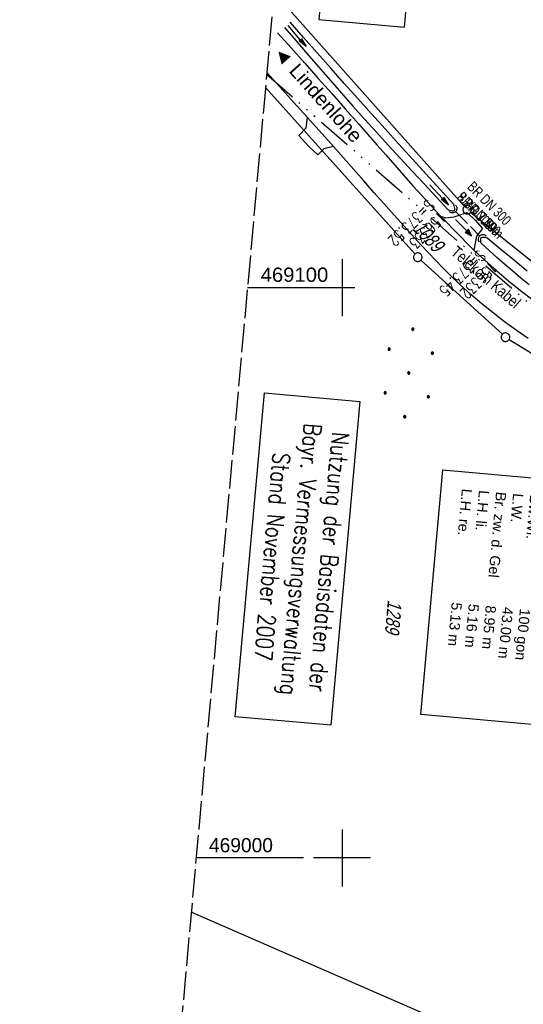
# Model space of a CAD drawing. Extents: x 510944 to 511312, y 468631 to 469578.
# Tile 10 of 30: x 510944 to 511032, y 468974 to 469147. Entities that reach past the tile are written whole.
import ezdxf
from ezdxf.enums import TextEntityAlignment as Align

# ---------------------------------------------------------------- set-up
doc = ezdxf.new("R2010")
doc.units = 0
doc.header["$LTSCALE"] = 10
doc.header["$MEASUREMENT"] = 0
for name, pattern in [('ACAD_ISO14W100', [25.5, 12, -3, 0.5, -3, 0.5, -3, 0.5, -3]), ('AUSGEZOGEN', [0]), ('LT00', [0]), ('LT12', [0.4, 0.3, -0.1]), ('LT14', [0.6, 0.5, -0.1]), ('STRICHLINIE2', [0.375, 0.25, -0.125])]:
    doc.linetypes.add(name, pattern=pattern)
doc.layers.get('0').update_dxf_attribs({"linetype": 'LT00'})
for name, color, linetype in [('--EK_FBR', 1, 'LT00'), ('--EK_Halt-Pfeil', 4, 'LT00'), ('--EK_Haltung', 7, 'STRICHLINIE2'), ('--EK_Haltung-Text', 140, 'LT00'), ('--EK_Schacht-Text', 5, 'LT00'), ('--EL_Halt-Pfeil', 4, 'LT00'), ('--EL_Haltung', 182, 'STRICHLINIE2'), ('--EL_Haltung-Text', 182, 'LT00'), ('BAB-KABEL_TEXT_KASTEN', 224, 'Continuous'), ('BW_TEXT_A', 20, 'AUSGEZOGEN'), ('DFK_FLUR_NR', 250, 'LT00'), ('DFK_GZPKT', 250, 'LT00'), ('DFK_KATASTER', 250, 'LT00'), ('DFK_NUTZUNG', 250, 'LT00'), ('DFK_STAND', 22, 'LT00'), ('DL', 182, 'LT12'), ('DL_PFEIL', 201, 'LT00'), ('DL_TEXT', 182, 'LT00'), ('ORTSRICHTUNG', 7, 'Continuous'), ('PFEIL', 140, 'AUSGEZOGEN'), ('TELEKOM', 210, 'ACAD_ISO14W100'), ('TELEKOM_TEXT', 210, 'Continuous'), ('V098_AFBR_BAB', 250, 'LT00'), ('V098_EINFAHRT', 250, 'LT00'), ('V098_GRABEN', 250, 'LT00'), ('V098_RASTER', 250, 'LT00'), ('V098_UK_DURCH', 182, 'LT00')]:
    doc.layers.add(name, color=color, linetype=linetype)
doc.layers.add('-BLATT_098-RAND', color=7, linetype='LT14', plot=False)
doc.styles.add('Beschrift', font='ARIAL.TTF')
doc.styles.add('Haltungsbeschriftung', font='ARIAL.TTF', dxfattribs={"width": 0.75})
doc.styles.add('schachtbeschriftung', font='romans.shx', dxfattribs={"width": 0.75, "height": 2})
doc.styles.get("Standard").update_dxf_attribs({"font": 'ARIAL.TTF'})
doc.styles.add('Versorgungsltg', font='ARIAL.TTF', dxfattribs={"width": 0.8, "height": 2})

# ---------------------------------------------------------------- blocks, each defined once
blk = doc.blocks.new('SYMB7010')
at = {"color": 0, "linetype": 'ByBlock'}
for points in [[(-0.031408, 0.499213), (-0.093728, 0.49134), (-0.15457, 0.475719), (-0.212975, 0.452595), (-0.268021, 0.422333), (-0.31884, 0.385411), (-0.36463, 0.342411), (-0.40467, 0.29401), (-0.438329, 0.240973), (-0.465074, 0.184136), (-0.484486, 0.124395), (-0.496256, 0.062692), (-0.5002, 0)], [(-0.5002, 0), (-0.496256, -0.062692), (-0.484486, -0.124395), (-0.465075, -0.184136), (-0.438329, -0.240973), (-0.404671, -0.29401), (-0.36463, -0.342411), (-0.31884, -0.385411), (-0.268021, -0.422333), (-0.212975, -0.452595), (-0.154571, -0.475719), (-0.093728, -0.49134), (-0.031408, -0.499213), (0.031408, -0.499213)], [(0.5002, 0), (0.496256, 0.062692), (0.484485, 0.124395), (0.465074, 0.184136), (0.438329, 0.240973), (0.40467, 0.29401), (0.36463, 0.342411), (0.31884, 0.385411), (0.268021, 0.422333), (0.212975, 0.452595), (0.15457, 0.475719), (0.093728, 0.49134), (0.031408, 0.499213), (-0.031408, 0.499213)], [(0.031408, -0.499213), (0.093728, -0.491341), (0.15457, -0.475719), (0.212975, -0.452595), (0.268021, -0.422333), (0.31884, -0.385411), (0.36463, -0.342411), (0.404671, -0.294011), (0.438329, -0.240974), (0.465075, -0.184136), (0.484486, -0.124395), (0.496256, -0.062692), (0.500201, 0)]]:
    blk.add_lwpolyline(points, dxfattribs=at)
blk = doc.blocks.new('Ackerland7')
at = {"layer": 'DFK_NUTZUNG', "color": 0, "linetype": 'ByBlock'}
for p, q in [((-4, 3.93), (-4, 3.67)), ((-3.95, 3.63), (-3.95, 3.97)), ((-3.9, 3.99), (-3.9, 3.61)), ((-3.85, 3.6), (-3.85, 4)), ((-3.8, 3.99), (-3.8, 3.61)), ((-3.75, 3.63), (-3.75, 3.97)), ((-3.7, 3.93), (-3.7, 3.67)), ((-3.65, 3.8), (-3.65, 3.8)), ((3.7, 3.93), (3.7, 3.67)), ((3.75, 3.63), (3.75, 3.97)), ((3.8, 3.99), (3.8, 3.61)), ((3.85, 3.6), (3.85, 4)), ((3.9, 3.99), (3.9, 3.61)), ((3.95, 3.63), (3.95, 3.97)), ((4, 3.93), (4, 3.67)), ((4.05, 3.8), (4.05, 3.8)), ((-7.85, 0.13), (-7.85, -0.13)), ((-7.8, -0.17), (-7.8, 0.17)), ((-7.75, 0.19), (-7.75, -0.19)), ((-7.7, -0.2), (-7.7, 0.2)), ((-7.65, 0.19), (-7.65, -0.19)), ((-7.6, -0.17), (-7.6, 0.17)), ((-7.55, 0.13), (-7.55, -0.13)), ((-7.5, 0), (-7.5, 0)), ((-0.15, 0.13), (-0.15, -0.13)), ((-0.1, -0.17), (-0.1, 0.17)), ((-0.05, 0.19), (-0.05, -0.19)), ((0, -0.2), (0, 0.2)), ((0.05, 0.19), (0.05, -0.19)), ((0.1, -0.17), (0.1, 0.17)), ((0.15, 0.13), (0.15, -0.13)), ((0.2, 0), (0.2, 0)), ((7.55, 0.13), (7.55, -0.13)), ((7.6, -0.17), (7.6, 0.17)), ((7.65, 0.19), (7.65, -0.19)), ((7.7, -0.2), (7.7, 0.2)), ((7.75, 0.19), (7.75, -0.19)), ((7.8, -0.17), (7.8, 0.17)), ((7.85, 0.13), (7.85, -0.13)), ((7.9, 0), (7.9, 0)), ((-4, -3.67), (-4, -3.93)), ((-3.95, -3.97), (-3.95, -3.63)), ((-3.9, -3.61), (-3.9, -3.99)), ((-3.85, -4), (-3.85, -3.6)), ((-3.8, -3.61), (-3.8, -3.99)), ((-3.75, -3.97), (-3.75, -3.63)), ((-3.7, -3.67), (-3.7, -3.93)), ((-3.65, -3.8), (-3.65, -3.8)), ((3.7, -3.67), (3.7, -3.93)), ((3.75, -3.97), (3.75, -3.63)), ((3.8, -3.61), (3.8, -3.99)), ((3.85, -4), (3.85, -3.6)), ((3.9, -3.61), (3.9, -3.99)), ((3.95, -3.97), (3.95, -3.63)), ((4, -3.67), (4, -3.93)), ((4.05, -3.8), (4.05, -3.8))]:
    blk.add_line(p, q, dxfattribs=at)
for points in [[(-3.65, 3.8), (-3.67, 3.89), (-3.73, 3.96), (-3.81, 3.99), (-3.89, 3.99), (-3.97, 3.96), (-4.03, 3.89), (-4.05, 3.8), (-4.03, 3.71), (-3.97, 3.64), (-3.89, 3.6), (-3.81, 3.6), (-3.73, 3.64), (-3.67, 3.71), (-3.65, 3.8)], [(4.05, 3.8), (4.03, 3.89), (3.97, 3.96), (3.89, 3.99), (3.81, 3.99), (3.73, 3.96), (3.67, 3.89), (3.65, 3.8), (3.67, 3.71), (3.73, 3.64), (3.81, 3.61), (3.89, 3.61), (3.97, 3.64), (4.03, 3.71), (4.05, 3.8)], [(-7.5, 0), (-7.52, 0.09), (-7.58, 0.16), (-7.66, 0.19), (-7.74, 0.19), (-7.82, 0.16), (-7.88, 0.09), (-7.9, 0)], [(0.2, 0), (0.18, 0.09), (0.12, 0.16), (0.04, 0.19), (-0.04, 0.19), (-0.12, 0.16), (-0.18, 0.09), (-0.2, 0)], [(-0.2, 0), (-0.18, -0.09), (-0.12, -0.16), (-0.04, -0.19), (0.04, -0.19), (0.12, -0.16), (0.18, -0.09), (0.2, 0)], [(7.9, 0), (7.88, 0.09), (7.82, 0.16), (7.74, 0.19), (7.66, 0.19), (7.58, 0.16), (7.52, 0.09), (7.5, 0)], [(7.5, 0), (7.52, -0.09), (7.58, -0.16), (7.66, -0.19), (7.74, -0.19), (7.82, -0.16), (7.88, -0.09), (7.9, 0)], [(-7.9, 0), (-7.88, -0.09), (-7.82, -0.16), (-7.74, -0.19), (-7.66, -0.19), (-7.58, -0.16), (-7.52, -0.09), (-7.5, 0)], [(-3.65, -3.8), (-3.67, -3.71), (-3.73, -3.64), (-3.81, -3.61), (-3.89, -3.61), (-3.97, -3.64), (-4.03, -3.71), (-4.05, -3.8), (-4.03, -3.89), (-3.97, -3.96), (-3.89, -3.99), (-3.81, -3.99), (-3.73, -3.96), (-3.67, -3.89), (-3.65, -3.8)], [(4.05, -3.8), (4.03, -3.71), (3.97, -3.64), (3.89, -3.61), (3.81, -3.61), (3.73, -3.64), (3.67, -3.71), (3.65, -3.8), (3.67, -3.89), (3.73, -3.96), (3.81, -3.99), (3.89, -3.99), (3.97, -3.96), (4.03, -3.89), (4.05, -3.8)]]:
    blk.add_lwpolyline(points, dxfattribs=at)
blk = doc.blocks.new('Pfreil3')
at = {"layer": 'PFEIL'}
blk.add_hatch(color=256, dxfattribs=at).paths.add_polyline_path([(-1.55, 0.27), (-1.55, -0.27), (0, 0)])
for p, q in [((-1.55, 0), (-4.83, 0)), ((-1.55, -0.27), (-1.55, 0.27)), ((-1.55, 0.27), (0, 0)), ((0, 0), (-1.55, -0.27))]:
    blk.add_line(p, q, dxfattribs=at)
blk = doc.blocks.new('SYMB1107')
at = {"color": 0, "linetype": 'ByBlock'}
for points in [[(-0.2, 0), (-0.196157, 0.039018), (-0.184776, 0.076537), (-0.166294, 0.111114), (-0.141421, 0.141421), (-0.111114, 0.166294), (-0.076537, 0.184776), (-0.039018, 0.196157), (0, 0.2)], [(0, 0.2), (0.039018, 0.196157), (0.076537, 0.184776), (0.111114, 0.166294), (0.141421, 0.141421), (0.166294, 0.111114), (0.184776, 0.076537), (0.196157, 0.039018), (0.2, 0)]]:
    blk.add_lwpolyline(points, dxfattribs=at)
blk = doc.blocks.new('SYMB0070')
at = {"color": 0, "linetype": 'ByBlock'}
for p, q in [((-0.5, 0), (0.2, 0)), ((0.5, 0), (0.2, 0.1)), ((0.2, 0.1), (0.2, 0)), ((0.468, 0), (0.21, 0.086)), ((0.21, 0.086), (0.21, -0.086)), ((0.21, -0.086), (0.468, 0)), ((0.22, -0.072), (0.437, 0)), ((0.23, -0.058), (0.405, 0)), ((0.24, -0.045), (0.374, 0)), ((0.342, 0), (0.25, 0.031)), ((0.25, 0.031), (0.25, -0.031)), ((0.25, -0.031), (0.342, 0)), ((0.26, -0.017), (0.31, 0)), ((0.27, -0.003), (0.279, 0))]:
    blk.add_line(p, q, dxfattribs=at)
for points in [[(0.2, 0), (0.2, -0.1), (0.5, 0)], [(0.437, 0), (0.22, 0.072), (0.22, -0.072)], [(0.405, 0), (0.23, 0.058), (0.23, -0.058)], [(0.374, 0), (0.24, 0.045), (0.24, -0.045)], [(0.31, 0), (0.26, 0.017), (0.26, -0.017)], [(0.279, 0), (0.27, 0.003), (0.27, -0.003)]]:
    blk.add_lwpolyline(points, dxfattribs=at)

msp = doc.modelspace()

# ---------------------------------------------------------------- linework, layer by layer
at = {"layer": '--EK_FBR'}
for points in [[(510988.71, 469144.65), (510991.09, 469141.99), (510993.46, 469139.33), (510995.83, 469136.66), (510998.2, 469134), (511000.56, 469131.32), (511002.92, 469128.65), (511004.5, 469126.84), (511006.08, 469125.04), (511007.66, 469123.24), (511009.25, 469121.44), (511010.84, 469119.64), (511012.43, 469117.85), (511014.04, 469116.07), (511015.65, 469114.29), (511017.28, 469112.53), (511018.42, 469111.32), (511019.57, 469110.11), (511020.73, 469108.92), (511021.91, 469107.73), (511023.1, 469106.57), (511025.07, 469104.71), (511027.1, 469102.9), (511029.17, 469101.15), (511031.28, 469099.45), (511033.45, 469097.82)], [(511032.62, 469091.04), (511030.53, 469092.5), (511028.49, 469094), (511026.48, 469095.55), (511024.51, 469097.15), (511022.58, 469098.8), (511020.69, 469100.5), (511018.86, 469102.25), (511017.6, 469103.5), (511016.36, 469104.78), (511015.13, 469106.07), (511013.92, 469107.37), (511012.72, 469108.69), (511010.93, 469110.68), (511009.14, 469112.67), (511007.36, 469114.68), (511005.59, 469116.68), (511003.83, 469118.7), (511002.06, 469120.71), (511000.29, 469122.72), (510998.51, 469124.72), (510997, 469126.42), (510995.49, 469128.11), (510993.97, 469129.81), (510991.53, 469132.51), (510989.1, 469135.21), (510986.84, 469137.72)]]:
    msp.add_lwpolyline(points, dxfattribs=at)
at = {"layer": '--EK_Haltung'}
msp.add_line((511019.87, 469113.35), (511024.16, 469109.03), dxfattribs=at)
at = {"layer": '--EL_Haltung'}
msp.add_line((511019.87, 469113.35), (511024.16, 469109.03), dxfattribs=at)
at = {"layer": '-BLATT_098-RAND'}
msp.add_lwpolyline([(511026.41, 469577.69), (510943.54, 468656.41), (511229.39, 468630.7), (511312.26, 469551.98), (511026.41, 469577.69)], dxfattribs=at)
at = {"layer": 'BAB-KABEL_TEXT_KASTEN', "linetype": 'AUSGEZOGEN'}
msp.add_lwpolyline([(510999.27, 469183.92), (510995.95, 469147.01), (511010.95, 469145.66), (511014.27, 469182.57)], close=True, dxfattribs=at)
at = {"layer": 'DFK_KATASTER'}
for p, q in [((510988.1, 469151.75), (511021.43, 469114.21)), ((510986.6, 469135.06), (511012.78, 469105.88)), ((511035.99, 469102.33), (511022.51, 469113.18)), ((511013.83, 469104.81), (511028.09, 469091.8)), ((511029.28, 469090.9), (511044.2, 469081.77)), ((511069.36, 468948.79), (510973.59, 468990.48))]:
    msp.add_line(p, q, dxfattribs=at)
at = {"layer": 'DFK_STAND'}
msp.add_lwpolyline([(511003.15, 469080.03), (510998.04, 469023.26), (510981.3, 469024.76), (510986.4, 469081.53)], close=True, dxfattribs=at)
at = {"layer": 'DL'}
msp.add_line((511019.87, 469113.35), (511024.16, 469109.03), dxfattribs=at)
at = {"layer": 'TELEKOM', "ltscale": 0.05, "flags": 128}
msp.add_lwpolyline([(510986.8, 469137.38), (511033.47, 469096.62), (511051.62, 469083.39), (511061.06, 469077.96), (511068.3, 469074.47), (511088.74, 469067.33), (511101.84, 469065.91), (511102.02, 469062.26), (511103.26, 469060.3), (511119.39, 469056.91), (511133.34, 469057.35), (511135.3, 469058.77), (511136.82, 469062.87), (511153.42, 469061.62), (511171.86, 469060.99), (511179.55, 469058.76), (511188.73, 469055.37), (511194.62, 469052.17), (511201.66, 469047.63), (511208.27, 469042.88), (511215.4, 469036.92), (511223.51, 469030.33), (511235.2, 469021.75), (511253.05, 469009.86), (511262.59, 469004.25), (511262.97, 469004.04)], dxfattribs=at)
at = {"layer": 'V098_AFBR_BAB'}
for points in [[(510988.71, 469144.65), (510991.09, 469141.99), (510993.46, 469139.33), (510995.83, 469136.66), (510998.2, 469134), (511000.56, 469131.32), (511002.92, 469128.65), (511004.5, 469126.84), (511006.08, 469125.04), (511007.66, 469123.24), (511009.25, 469121.44), (511010.84, 469119.64), (511012.43, 469117.85), (511014.04, 469116.07), (511015.65, 469114.29), (511017.28, 469112.53), (511018.42, 469111.32), (511019.57, 469110.11), (511020.73, 469108.92), (511021.91, 469107.73), (511023.1, 469106.57), (511025.07, 469104.71), (511027.1, 469102.9), (511029.17, 469101.15), (511031.28, 469099.45), (511033.45, 469097.82)], [(511032.62, 469091.04), (511030.53, 469092.5), (511028.49, 469094), (511026.48, 469095.55), (511024.51, 469097.15), (511022.58, 469098.8), (511020.69, 469100.5), (511018.86, 469102.25), (511017.6, 469103.5), (511016.36, 469104.78), (511015.13, 469106.07), (511013.92, 469107.37), (511012.72, 469108.69), (511010.93, 469110.68), (511009.14, 469112.67), (511007.36, 469114.68), (511005.59, 469116.68), (511003.83, 469118.7), (511002.06, 469120.71), (511000.29, 469122.72), (510998.51, 469124.72), (510997, 469126.42), (510995.49, 469128.11), (510993.97, 469129.81), (510991.53, 469132.51), (510989.1, 469135.21), (510986.84, 469137.72)]]:
    msp.add_lwpolyline(points, dxfattribs=at)
at = {"layer": 'V098_EINFAHRT'}
for points in [[(510998.51, 469124.72), (510996.84, 469124.32), (510995.74, 469123.25), (510994.2, 469124.72), (510992.46, 469126.65), (510993.75, 469128.01), (510993.97, 469129.81)], [(511017.28, 469112.53), (511018.17, 469112.21), (511019.66, 469112.4), (511021.93, 469113.15), (511023.31, 469111.78), (511024.6, 469110.37), (511023.55, 469109.01), (511023.1, 469106.57)]]:
    msp.add_lwpolyline(points, dxfattribs=at)
at = {"layer": 'V098_GRABEN'}
for points in [[(511019.58, 469114.57), (511017.17, 469117.21), (511014.76, 469119.85), (511012.36, 469122.49), (511009.96, 469125.14), (511007.56, 469127.79), (511005.17, 469130.44), (511002.78, 469133.11), (511000.4, 469135.78), (510998.03, 469138.45), (510995.65, 469141.13), (510993.28, 469143.81), (510990.91, 469146.49)], [(510989.92, 469145.59), (510991.91, 469143.28), (510993.9, 469140.97), (510995.9, 469138.66), (510997.9, 469136.36), (510999.91, 469134.07), (511001.92, 469131.78), (511003.95, 469129.5), (511006.02, 469127.22), (511008.09, 469124.94), (511010.18, 469122.67), (511012.27, 469120.4), (511014.37, 469118.15), (511016.47, 469115.89), (511018.57, 469113.64)], [(511018.57, 469113.64), (511018.86, 469113.56), (511019.13, 469113.49), (511019.37, 469113.45), (511019.56, 469113.46), (511019.69, 469113.53), (511019.75, 469113.66), (511019.75, 469113.84), (511019.71, 469114.06), (511019.65, 469114.31), (511019.58, 469114.57)], [(511024.38, 469107.75), (511024.33, 469108.07), (511024.3, 469108.37), (511024.31, 469108.62), (511024.4, 469108.78), (511024.57, 469108.85), (511024.8, 469108.85), (511025.08, 469108.81), (511025.37, 469108.74)], [(511032.46, 469102.86), (511031.03, 469104.02), (511029.61, 469105.19), (511028.19, 469106.37), (511026.78, 469107.55), (511025.37, 469108.74)], [(511032.76, 469100.48), (511031.34, 469101.65), (511029.93, 469102.85), (511028.53, 469104.06), (511027.15, 469105.28), (511025.76, 469106.51), (511024.38, 469107.75)]]:
    msp.add_lwpolyline(points, dxfattribs=at)
at = {"layer": 'V098_RASTER'}
for p, q in [((511000, 469105), (511000, 469095)), ((510983.44, 469100), (511002.26, 469100)), ((511000, 469005), (511000, 468995)), ((510993.26, 469000), (510974.45, 469000)), ((511005, 469000), (510995, 469000))]:
    msp.add_line(p, q, dxfattribs=at)

# ---------------------------------------------------------------- block references
at = {"layer": '--EK_Halt-Pfeil', "xscale": 3.99999999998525, "yscale": 4, "zscale": 4, "rotation": 314.8179800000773}
msp.add_blockref('SYMB0070', (511021.3, 469110.49), dxfattribs=at)
at = {"layer": '--EL_Halt-Pfeil', "xscale": 3.99999999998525, "yscale": 4, "zscale": 4, "rotation": 314.8179800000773}
msp.add_blockref('SYMB0070', (511021.3, 469110.49), dxfattribs=at)
at = {"layer": 'DFK_GZPKT', "xscale": 1.500000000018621, "yscale": 1.5, "zscale": 1.5, "rotation": 264.7377099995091}
for p in [(511021.93, 469113.65), (511013.28, 469105.32), (511028.64, 469091.29)]:
    msp.add_blockref('SYMB7010', p, dxfattribs=at)
at = {"layer": 'DFK_NUTZUNG', "rotation": 264.7376999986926}
msp.add_blockref('Ackerland7', (511011.69, 469085.02), dxfattribs=at)
at = {"layer": 'DL_PFEIL', "xscale": 3.99999999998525, "yscale": 4, "zscale": 4, "rotation": 314.8179800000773}
msp.add_blockref('SYMB0070', (511021.3, 469110.49), dxfattribs=at)
at = {"layer": 'PFEIL'}
for p, rotation in [((510993.7, 469142.24), 310.6507963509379), ((511018.68, 469114.46), 312.9317675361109)]:
    msp.add_blockref('Pfreil3', p, dxfattribs=dict(at, rotation=rotation))
at = {"layer": 'V098_UK_DURCH', "yscale": 4, "zscale": 4}
for p, xscale, rotation in [((511019.34, 469113.88), 3.999999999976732, 226.2655213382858), ((511024.69, 469108.5), 3.999999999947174, 42.66385179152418)]:
    msp.add_blockref('SYMB1107', p, dxfattribs=dict(at, xscale=xscale, rotation=rotation))

# ---------------------------------------------------------------- texts
at = {"layer": '--EK_Haltung-Text', "style": 'Haltungsbeschriftung', "width": 0.75}
for s, p in [('BR DN 300', (511021.81, 469117.5)), ('9.2‰ 7.59m', (511019.99, 469115.69))]:
    msp.add_text(s, height=1.8, rotation=-45.182, dxfattribs=at).set_placement(p)
at = {"layer": '--EK_Schacht-Text', "style": 'schachtbeschriftung', "width": 0.75}
for s, p in [('S=373.52', (511015.01, 469115.54)), ('156333', (511017.04, 469113.5)), ('S=373.45', (511023.97, 469106.74)), ('156332', (511026, 469104.69))]:
    msp.add_text(s, height=2, rotation=-135.182, dxfattribs=at).set_placement(p)
at = {"layer": '--EL_Haltung-Text', "style": 'Haltungsbeschriftung', "width": 0.75}
msp.add_text('BR DN 300', height=1.8, rotation=-45.182, dxfattribs=at).set_placement((511019.99, 469115.69))
at = {"layer": 'DFK_FLUR_NR', "oblique": 13.754, "width": 0.75}
for s, rotation, p in [('1089', -46.7834, (511012.21, 469110.26)), ('1289', 264.8601, (511008.04, 469045.29))]:
    msp.add_text(s, height=2.5, rotation=rotation, dxfattribs=at).set_placement(p)
at = {"layer": 'DFK_STAND', "insert": (510999.26, 469051.76), "char_height": 3, "width": 55.058, "attachment_point": 2, "rotation": 264.8601, "style": 'Versorgungsltg'}
msp.add_mtext('{\\Fromans|c0;Nutzung der Basisdaten der Bayr. Vermessungsverwaltung\\PStand November 2007}', dxfattribs=at)
at = {"layer": 'DL_TEXT', "style": 'Haltungsbeschriftung', "width": 0.75}
msp.add_text('BR 300', height=1.8, rotation=-45.182, dxfattribs=at).set_placement((511021.08, 469114.48))
at = {"layer": 'ORTSRICHTUNG', "insert": (510994.76, 469133.13), "char_height": 2.5, "attachment_point": 8, "rotation": 311.8352, "style": 'Beschrift'}
msp.add_mtext('◄ Lindenlohe', dxfattribs=at)
at = {"layer": 'TELEKOM_TEXT', "style": 'Versorgungsltg', "width": 0.8}
msp.add_text('Telekom Kabel', height=2, rotation=319.2124, dxfattribs=at).set_placement((511024.57, 469101.07), align=Align.CENTER)
at = {"layer": 'V098_RASTER'}
for s, width, p in [(' 469100', 1.017, (510984.76, 469101)), (' 469000', 0.962, (510975.76, 469001))]:
    msp.add_text(s, height=2.5, rotation=0.0007, dxfattribs=dict(at, width=width)).set_placement(p)

# ---------------------------------------------------------------- next in the draw order: texts
at = {"layer": 'BW_TEXT_A', "insert": (511060.67, 469061.23), "char_height": 2, "width": 37.5546, "attachment_point": 1, "rotation": 264.8601, "style": 'Beschrift', "bg_fill": 3, "box_fill_scale": 1.5, "bg_fill_color": 256, "bg_fill_transparency": 0}
msp.add_mtext('\\pt8,20;{\\Funir_o|c0;\\H1.75x;6638756\\fArial|b0|i0|c238|p34;\\H0.5714x;\\P\\ptz;\\H1.75x;BW N_93_B15\\fArial|b0|i0|c0|p34;6c\\fArial|b0|i0|c238|p34;\\W0.8;\\P\\H0.3714x;\\W1;\\P\\H1.924x;Überführung der \\fArial|b0|i0|c0|p34;SAD 9 Lindenloh - Freihöls\\fArial|b0|i0|c238|p34;\\W0.9;\\P\\H0.1999x;\\W1;\\P\\pt8,20;\\H3.602x;K\\fArial|b0|i0|c0|p34;m^I^I\\fArial|b0|i0|c238|p34;15\\fArial|b0|i0|c0|p34;6\\fArial|b0|i0|c238|p34;,\\fArial|b0|i0|c0|p34;421\\fArial|b0|i0|c238|p34;\\PBw.Wi\\fArial|b0|i0|c0|p34;.^I^I100\\fArial|b0|i0|c238|p34; gon\\PL.W.^I\\fArial|b0|i0|c0|p34;      ^I43.00 \\fArial|b0|i0|c238|p34;m\\P\\pt20;Br. zw. d. Ge\\fArial|b0|i0|c0|p34;l^I8.95\\fArial|b0|i0|c238|p34; m\\P\\pt8,20;\\fArial|b0|i0|c0|p34;L.H. li.^I^I5\\fArial|b0|i0|c238|p34;.\\fArial|b0|i0|c0|p34;16\\fArial|b0|i0|c238|p34; m\\fArial|b0|i0|c0|p34;\\P\\pt20;L.H. re.^I5.13 m }', dxfattribs=at)

# ---------------------------------------------------------------- next in the draw order: linework, layer by layer
at = {"layer": 'BW_TEXT_A'}
msp.add_lwpolyline([(511063.81, 469063.91), (511059.95, 469021.02), (511013.83, 469025.17), (511017.69, 469068.06)], close=True, dxfattribs=at)

doc.saveas('drawing.dxf')
